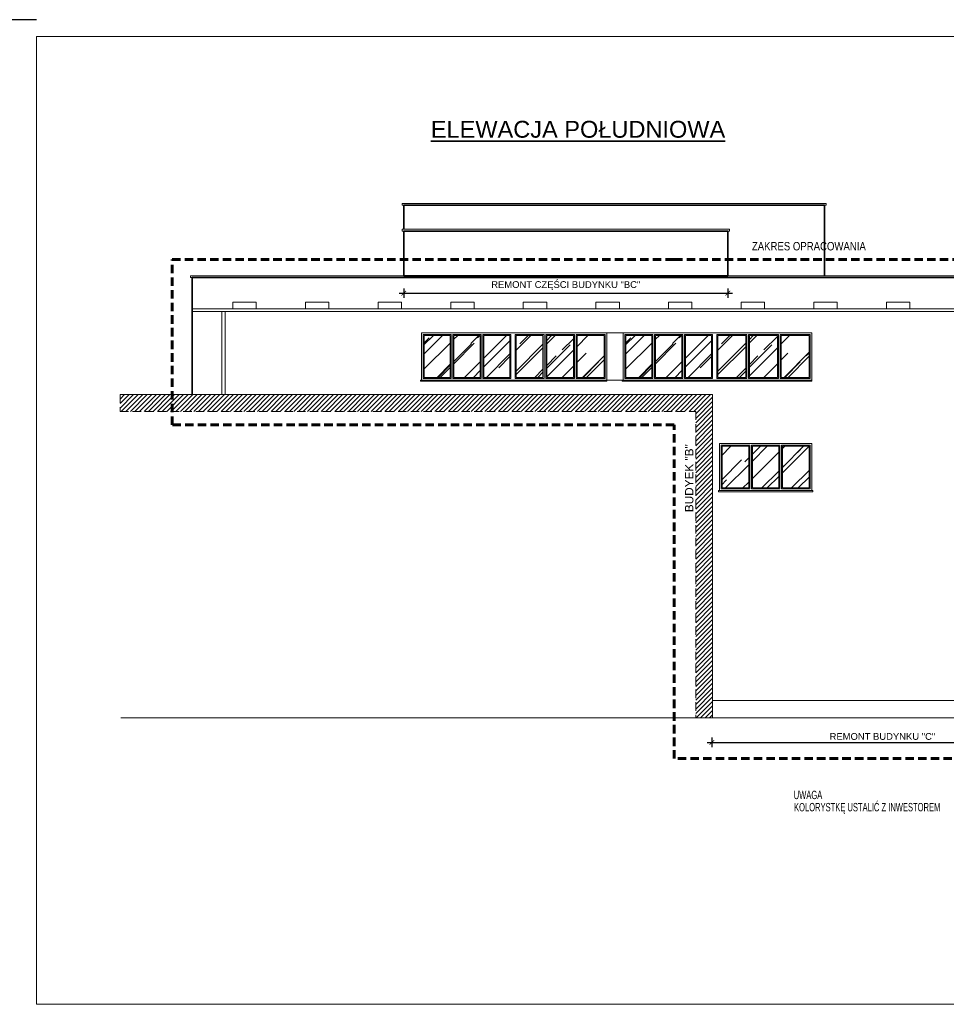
# Model space of a CAD drawing. Header units: millimetres. Extents: x -8040 to 8760, y -10081 to -7111.
# Tile 2 of 22: x -3590 to -842, y -10031 to -7111. Entities that reach past the tile are written whole.
import ezdxf

# ---------------------------------------------------------------- set-up
doc = ezdxf.new("R2010")
doc.units = ezdxf.units.MM
doc.linetypes.add('DASHED', pattern=[0.75, 0.5, -0.25])
doc.linetypes.add('DASHEDX2', pattern=[1.5, 1, -0.5])
for name, color, linetype, lineweight in [('!MARIUSZ', 220, 'Continuous', 35), ('BA_txs', 2, 'Continuous', 18), ('M_Ramki do druku', 7, 'Continuous', 18), ('M_Ramki rysunków', 2, 'Continuous', 18), ('M_Teksty duże', 3, 'Continuous', 35), ('PG_PRZERYWANE_ŚREDNIE', 1, 'DASHEDX2', 18), ('PG_SCHODY', 2, 'Continuous', 18), ('PG_SZRAF', 1, 'Continuous', 18), ('PG_WIDOKOWE_CIENKIE', 1, 'Continuous', 18), ('PG_WYMIARY', 1, 'Continuous', 18), ('PG_ŚCIANY_SŁUPY', 4, 'Continuous', 35), ('Wymiarowa zewnętrzna', 50, 'Continuous', 18)]:
    doc.layers.add(name, color=color, linetype=linetype, lineweight=lineweight)
doc.styles.add('BIKTS', font='bikromsw.shx', dxfattribs={"width": 0.85})
doc.styles.add('MCAD_TD', font='arial.ttf')
doc.styles.get("Standard").update_dxf_attribs({"font": 'arial.ttf'})
doc.dimstyles.new('Styl 50', dxfattribs={"dimscale": 0, "dimtxt": 12.5, "dimasz": 8, "dimexe": 17.5, "dimexo": 0, "dimgap": 5, "dimtad": 1, "dimdec": 1, "dimtxsty": 'Standard', "dimblk": 'ARCHTICK', "dimcen": 6, "dimdle": 8, "dimadec": 0, "dimazin": 0, "dimtfac": 1, "dimtdec": 1, "dimtmove": 1, "dimatfit": 3, "dimldrblk": 'ARCHTICK', "dimfxl": 17.5, "dimfxlon": 1, "dimarcsym": 0})

# ---------------------------------------------------------------- blocks, each defined once
blk = doc.blocks.new('_ArchTick')
at = {"color": 0, "linetype": 'ByBlock', "const_width": 0.15}
blk.add_lwpolyline([(-0.5, -0.5), (0.5, 0.5)], dxfattribs=at)
blk = doc.blocks.new('*D383')
at = {"layer": 'Defpoints', "color": 0, "transparency": 16777216}
for p in [(-2451.2, -7870.7), (-1490.2, -7870.7), (-1490.2, -7922)]:
    blk.add_point(p, dxfattribs=at)
at = {"layer": 'Wymiarowa zewnętrzna', "color": 0, "lineweight": -2, "transparency": 16777216}
for p, q in [((-2451.2, -7908), (-2451.2, -7936)), ((-1490.2, -7908), (-1490.2, -7936)), ((-2465.2, -7922), (-1476.2, -7922))]:
    blk.add_line(p, q, dxfattribs=at)
at = {"layer": 'Wymiarowa zewnętrzna', "color": 0, "lineweight": -2, "transparency": 16777216, "xscale": 14, "yscale": 14, "zscale": 14, "rotation": 180}
blk.add_blockref('_ArchTick', (-2451.2, -7922), dxfattribs=at)
at = {"layer": 'Wymiarowa zewnętrzna', "color": 0, "lineweight": -2, "transparency": 16777216, "xscale": 14, "yscale": 14, "zscale": 14}
blk.add_blockref('_ArchTick', (-1490.2, -7922), dxfattribs=at)
at = {"layer": 'Wymiarowa zewnętrzna', "color": 0, "lineweight": 0, "transparency": 16777216, "insert": (-1970.7, -7899.5), "char_height": 20, "attachment_point": 5}
blk.add_mtext('REMONT CZĘŚCI BUDYNKU "BC"', dxfattribs=at)
blk = doc.blocks.new('*D401')
at = {"layer": 'Defpoints', "color": 0, "transparency": 16777216}
for p in [(-1537.2, -9181.7), (-526.2, -9181.7), (-526.2, -9254.1)]:
    blk.add_point(p, dxfattribs=at)
at = {"layer": 'Wymiarowa zewnętrzna', "color": 0, "lineweight": -2, "transparency": 16777216}
for p, q in [((-1551.2, -9254.1), (-512.2, -9254.1)), ((-1537.2, -9240.1), (-1537.2, -9268.1)), ((-526.2, -9240.1), (-526.2, -9268.1))]:
    blk.add_line(p, q, dxfattribs=at)
at = {"layer": 'Wymiarowa zewnętrzna', "color": 0, "lineweight": -2, "transparency": 16777216, "xscale": 14, "yscale": 14, "zscale": 14, "rotation": 180}
blk.add_blockref('_ArchTick', (-1537.2, -9254.1), dxfattribs=at)
at = {"layer": 'Wymiarowa zewnętrzna', "color": 0, "lineweight": -2, "transparency": 16777216, "xscale": 14, "yscale": 14, "zscale": 14}
blk.add_blockref('_ArchTick', (-526.2, -9254.1), dxfattribs=at)
at = {"layer": 'Wymiarowa zewnętrzna', "color": 0, "lineweight": 0, "transparency": 16777216, "insert": (-1031.7, -9236.8), "char_height": 20, "attachment_point": 5}
blk.add_mtext('{\\C256;REMONT BUDYNKU "C" }', dxfattribs=at)

msp = doc.modelspace()

# ---------------------------------------------------------------- hatches: boundary and pattern name
at = {"layer": 'PG_SZRAF', "true_color": 0x000000}
h = msp.add_hatch(dxfattribs=at)
h.set_pattern_fill('AR-RROOF', color=18, scale=3, angle=45)
h.paths.add_polyline_path([(-1948.2, -8047.7), (-2027.2, -8047.7), (-2027.2, -8171.7), (-1948.2, -8171.7)])
h.paths.add_polyline_path([(-1857.2, -8047.7), (-1937.2, -8047.7), (-1937.2, -8171.7), (-1857.2, -8171.7)])
h.paths.add_polyline_path([(-2390.2, -8171.7), (-2313.2, -8171.7), (-2313.2, -8047.7), (-2390.2, -8047.7)])
h.paths.add_polyline_path([(-2302.2, -8171.7), (-2224.2, -8171.7), (-2224.2, -8047.7), (-2302.2, -8047.7)])
h.paths.add_polyline_path([(-2213.2, -8171.7), (-2136.2, -8171.7), (-2136.2, -8047.7), (-2213.2, -8047.7)])
h.paths.add_polyline_path([(-2038.2, -8047.7), (-2118.2, -8047.7), (-2118.2, -8171.7), (-2038.2, -8171.7)])
h = msp.add_hatch(dxfattribs=at)
h.set_pattern_fill('AR-RROOF', color=18, scale=3, angle=45)
h.set_pattern_definition([(45, (598, -9e-13), (64.65784, 172.4209), [1143, -152.4, 381, -76.2]), (45, (642.72, 98.6), (-125.544, 17.7809), [228.6, -25.146, 457.2, -57.15]), (45, (579.14, 72.74), (244.08336, 316.28462), [609.6, -106.68, 304.8, -76.2])])
h.paths.add_polyline_path([(-1426.2, -8171.7), (-1343.2, -8171.7), (-1343.2, -8047.7), (-1426.2, -8047.7)])
h.paths.add_polyline_path([(-1332.2, -8171.7), (-1249.2, -8171.7), (-1249.2, -8047.7), (-1332.2, -8047.7)])
h.paths.add_polyline_path([(-1792.2, -8171.7), (-1715.2, -8171.7), (-1715.2, -8047.7), (-1792.2, -8047.7)])
h.paths.add_polyline_path([(-1704.2, -8171.7), (-1626.2, -8171.7), (-1626.2, -8047.7), (-1704.2, -8047.7)])
h.paths.add_polyline_path([(-1615.2, -8171.7), (-1538.2, -8171.7), (-1538.2, -8047.7), (-1615.2, -8047.7)])
h.paths.add_polyline_path([(-1437.2, -8047.7), (-1520.2, -8047.7), (-1520.2, -8171.7), (-1437.2, -8171.7)])
h = msp.add_hatch(dxfattribs=at)
h.set_pattern_fill('ANSI31', color=18, scale=3)
h.paths.add_polyline_path([(-1535.2, -8222.7), (-3292.5, -8222.7), (-3292.5, -8272.7), (-1585.2, -8272.7), (-1585.2, -9181.7), (-1535.2, -9181.7)])
h = msp.add_hatch(dxfattribs=at)
h.set_pattern_fill('AR-RROOF', color=18, scale=3, angle=45)
h.set_pattern_definition([(45, (-2, 0), (64.65784, 172.4209), [1143, -152.4, 381, -76.2]), (45, (42.72, 98.6), (-125.544, 17.7809), [228.6, -25.146, 457.2, -57.15]), (45, (-20.86, 72.74), (244.08336, 316.28462), [609.6, -106.68, 304.8, -76.2])])
h.paths.add_polyline_path([(-1150.2, -8375.7), (-1223.2, -8375.7), (-1223.2, -8499.7), (-1150.2, -8499.7)], flags=17)
h.paths.add_polyline_path([(-1429.2, -8375.7), (-1509.2, -8375.7), (-1509.2, -8499.7), (-1429.2, -8499.7)])
h.paths.add_polyline_path([(-1418.2, -8499.7), (-1339.2, -8499.7), (-1339.2, -8375.7), (-1418.2, -8375.7)])
h.paths.add_polyline_path([(-1328.2, -8499.7), (-1248.2, -8499.7), (-1248.2, -8375.7), (-1328.2, -8375.7)])
h.paths.add_polyline_path([(-1223.2, -8499.7), (-1150.2, -8499.7), (-1150.2, -8375.7), (-1223.2, -8375.7)], flags=17)

# ---------------------------------------------------------------- linework, layer by layer
at = {"layer": '!MARIUSZ', "color": 18, "linetype": 'DASHED', "lineweight": 0, "ltscale": 50, "true_color": 0x000000}
msp.add_lwpolyline([(-3292.5, -8222.7), (-3292.5, -8272.7), (-1585.2, -8272.7), (-1585.2, -9181.7), (-1535.2, -9181.7)], dxfattribs=at)
at = {"layer": 'M_Ramki do druku', "color": 18, "lineweight": -2, "true_color": 0x000000}
msp.add_line((-3540, -7111), (-3840, -7111), dxfattribs=at)
at = {"layer": 'M_Ramki rysunków', "color": 18, "true_color": 0x000000}
msp.add_lwpolyline([(-3540, -10031), (-3540, -7161), (310, -7161), (310, -10031)], close=True, dxfattribs=at)
at = {"layer": 'PG_PRZERYWANE_ŚREDNIE', "color": 18, "lineweight": 60, "ltscale": 25, "true_color": 0x000000}
for points in [[(-1649.3, -8312.7), (-3137.9, -8312.7), (-3137.9, -7822.5), (-1649.3, -7822.5)], [(-1649.3, -7822.5), (-450.7, -7822.5), (-450.7, -9302.5), (-1649.3, -9302.5), (-1649.3, -8312.7)]]:
    msp.add_lwpolyline(points, dxfattribs=at)
at = {"layer": 'PG_SCHODY', "color": 18, "true_color": 0x000000}
msp.add_lwpolyline([(106.8, -9181.7), (-3290.3, -9181.7)], dxfattribs=at)
at = {"layer": 'PG_WIDOKOWE_CIENKIE', "color": 18, "true_color": 0x000000}
for p, q in [((-1664.8, -7870.7), (-2374.2, -7870.7)), ((-1664.8, -7875.7), (-2374.2, -7875.7)), ((-2990.7, -7976.1), (-2990.7, -8222.7)), ((-2980.7, -7976.1), (-2980.7, -8222.7)), ((-2398.2, -8179.7), (-2398.2, -8039.7)), ((-2398.2, -8039.7), (-1849.2, -8039.7)), ((-2393.2, -8174.7), (-2393.2, -8044.7)), ((-2390.2, -8171.7), (-2390.2, -8047.7)), ((-2390.2, -8047.7), (-2313.2, -8047.7)), ((-2313.2, -8171.7), (-2313.2, -8047.7)), ((-2310.2, -8174.7), (-2310.2, -8044.7)), ((-2305.2, -8174.7), (-2305.2, -8044.7)), ((-2305.2, -8044.7), (-2221.2, -8044.7)), ((-2302.2, -8171.7), (-2302.2, -8047.7)), ((-2302.2, -8047.7), (-2224.2, -8047.7)), ((-2224.2, -8171.7), (-2224.2, -8047.7)), ((-2221.2, -8174.7), (-2221.2, -8044.7)), ((-2216.2, -8044.7), (-2133.2, -8044.7)), ((-2216.2, -8174.7), (-2216.2, -8044.7)), ((-2213.2, -8047.7), (-2136.2, -8047.7)), ((-2213.2, -8171.7), (-2213.2, -8047.7)), ((-2136.2, -8171.7), (-2136.2, -8047.7)), ((-2133.2, -8174.7), (-2133.2, -8044.7)), ((-2121.2, -8044.7), (-2035.2, -8044.7)), ((-2121.2, -8174.7), (-2121.2, -8044.7)), ((-2118.2, -8047.7), (-2038.2, -8047.7)), ((-2118.2, -8171.7), (-2118.2, -8047.7)), ((-2038.2, -8047.7), (-2038.2, -8171.7)), ((-2035.2, -8044.7), (-2035.2, -8174.7)), ((-1945.2, -8044.7), (-2030.2, -8044.7)), ((-2030.2, -8174.7), (-2030.2, -8044.7)), ((-1948.2, -8047.7), (-2027.2, -8047.7)), ((-2027.2, -8171.7), (-2027.2, -8047.7)), ((-1948.2, -8171.7), (-1948.2, -8047.7)), ((-1945.2, -8174.7), (-1945.2, -8044.7)), ((-1940.2, -8174.7), (-1940.2, -8044.7)), ((-1937.2, -8171.7), (-1937.2, -8047.7)), ((-1857.2, -8047.7), (-1937.2, -8047.7)), ((-1857.2, -8171.7), (-1857.2, -8047.7)), ((-1854.2, -8174.7), (-1854.2, -8044.7)), ((-1849.2, -8039.7), (-1849.2, -8179.7)), ((-1800.2, -8179.7), (-1800.2, -8039.7)), ((-1800.2, -8039.7), (-1241.2, -8039.7)), ((-1795.2, -8174.7), (-1795.2, -8044.7)), ((-1792.2, -8171.7), (-1792.2, -8047.7)), ((-1792.2, -8047.7), (-1715.2, -8047.7)), ((-1715.2, -8171.7), (-1715.2, -8047.7)), ((-1712.2, -8174.7), (-1712.2, -8044.7)), ((-1707.2, -8174.7), (-1707.2, -8044.7)), ((-1707.2, -8044.7), (-1623.2, -8044.7)), ((-1704.2, -8171.7), (-1704.2, -8047.7)), ((-1704.2, -8047.7), (-1626.2, -8047.7)), ((-1626.2, -8171.7), (-1626.2, -8047.7)), ((-1623.2, -8174.7), (-1623.2, -8044.7)), ((-1618.2, -8044.7), (-1535.2, -8044.7)), ((-1618.2, -8174.7), (-1618.2, -8044.7)), ((-1615.2, -8047.7), (-1538.2, -8047.7)), ((-1615.2, -8171.7), (-1615.2, -8047.7)), ((-1538.2, -8171.7), (-1538.2, -8047.7)), ((-1535.2, -8174.7), (-1535.2, -8044.7)), ((-1523.2, -8044.7), (-1434.2, -8044.7)), ((-1523.2, -8174.7), (-1523.2, -8044.7)), ((-1520.2, -8047.7), (-1437.2, -8047.7)), ((-1520.2, -8171.7), (-1520.2, -8047.7)), ((-1437.2, -8047.7), (-1437.2, -8171.7)), ((-1434.2, -8044.7), (-1434.2, -8174.7)), ((-1340.2, -8044.7), (-1429.2, -8044.7)), ((-1429.2, -8174.7), (-1429.2, -8044.7)), ((-1343.2, -8047.7), (-1426.2, -8047.7)), ((-1426.2, -8171.7), (-1426.2, -8047.7)), ((-1343.2, -8171.7), (-1343.2, -8047.7)), ((-1340.2, -8174.7), (-1340.2, -8044.7)), ((-1335.2, -8174.7), (-1335.2, -8044.7)), ((-1332.2, -8171.7), (-1332.2, -8047.7)), ((-1249.2, -8047.7), (-1332.2, -8047.7)), ((-1249.2, -8171.7), (-1249.2, -8047.7)), ((-1246.2, -8174.7), (-1246.2, -8044.7)), ((-1241.2, -8039.7), (-1241.2, -8179.7)), ((-2310.2, -8174.7), (-2393.2, -8174.7)), ((-2313.2, -8171.7), (-2390.2, -8171.7)), ((-2221.2, -8174.7), (-2305.2, -8174.7)), ((-2224.2, -8171.7), (-2302.2, -8171.7)), ((-2133.2, -8174.7), (-2216.2, -8174.7)), ((-2136.2, -8171.7), (-2213.2, -8171.7)), ((-2035.2, -8174.7), (-2121.2, -8174.7)), ((-2038.2, -8171.7), (-2118.2, -8171.7)), ((-2030.2, -8174.7), (-1945.2, -8174.7)), ((-2027.2, -8171.7), (-1948.2, -8171.7)), ((-1940.2, -8174.7), (-1854.2, -8174.7)), ((-1937.2, -8171.7), (-1857.2, -8171.7)), ((-1712.2, -8174.7), (-1795.2, -8174.7)), ((-1715.2, -8171.7), (-1792.2, -8171.7)), ((-1623.2, -8174.7), (-1707.2, -8174.7)), ((-1626.2, -8171.7), (-1704.2, -8171.7)), ((-1535.2, -8174.7), (-1618.2, -8174.7)), ((-1538.2, -8171.7), (-1615.2, -8171.7)), ((-1434.2, -8174.7), (-1523.2, -8174.7)), ((-1437.2, -8171.7), (-1520.2, -8171.7)), ((-1429.2, -8174.7), (-1340.2, -8174.7)), ((-1426.2, -8171.7), (-1343.2, -8171.7)), ((-1335.2, -8174.7), (-1246.2, -8174.7)), ((-1332.2, -8171.7), (-1249.2, -8171.7)), ((-2023.2, -8179.7), (-2398.2, -8179.7)), ((-1422.2, -8179.7), (-1800.2, -8179.7)), ((-1515.2, -8507.7), (-1515.2, -8367.7)), ((-1515.2, -8367.7), (-1241.2, -8367.7)), ((-1510.2, -8502.7), (-1510.2, -8372.7)), ((-1507.2, -8499.7), (-1507.2, -8375.7)), ((-1507.2, -8375.7), (-1428.2, -8375.7)), ((-1428.2, -8499.7), (-1428.2, -8375.7)), ((-1425.2, -8502.7), (-1425.2, -8372.7)), ((-1420.2, -8502.7), (-1420.2, -8372.7)), ((-1420.2, -8372.7), (-1336.2, -8372.7)), ((-1417.2, -8499.7), (-1417.2, -8375.7)), ((-1417.2, -8375.7), (-1339.2, -8375.7)), ((-1339.2, -8499.7), (-1339.2, -8375.7)), ((-1336.2, -8502.7), (-1336.2, -8372.7)), ((-1331.2, -8372.7), (-1246.2, -8372.7)), ((-1331.2, -8502.7), (-1331.2, -8372.7)), ((-1328.2, -8375.7), (-1249.2, -8375.7)), ((-1328.2, -8499.7), (-1328.2, -8375.7)), ((-1249.2, -8499.7), (-1249.2, -8375.7)), ((-1246.2, -8502.7), (-1246.2, -8372.7)), ((-1241.2, -8367.7), (-1241.2, -8507.7)), ((-1241.2, -8507.7), (-1515.2, -8507.7)), ((-1425.2, -8502.7), (-1510.2, -8502.7)), ((-1428.2, -8499.7), (-1507.2, -8499.7)), ((-1336.2, -8502.7), (-1420.2, -8502.7)), ((-1339.2, -8499.7), (-1417.2, -8499.7)), ((-1246.2, -8502.7), (-1331.2, -8502.7)), ((-1249.2, -8499.7), (-1328.2, -8499.7))]:
    msp.add_line(p, q, dxfattribs=at)
for points in [[(-2451.2, -7655.7), (-2456.2, -7655.7), (-2456.2, -7660.7), (-2451.2, -7660.7)], [(-1198.1, -7655.7), (-2451.2, -7655.7)], [(-1198.1, -7660.7), (-2451.2, -7660.7)], [(-1198.1, -7655.7), (-1198.1, -7660.7)], [(-3083.2, -7870.7), (-554.2, -7870.7)], [(-3083.2, -7870.7), (-3083.2, -7875.7)], [(-3083.2, -7875.7), (-554.2, -7875.7)], [(-3078.2, -7968.6), (-554.2, -7968.6)], [(-3078.2, -7976.1), (-554.2, -7976.1)], [(-2310.2, -8044.7), (-2393.2, -8044.7)], [(-1940.2, -8044.7), (-1854.2, -8044.7)], [(-1712.2, -8044.7), (-1795.2, -8044.7)], [(-1335.2, -8044.7), (-1246.2, -8044.7)], [(-1535.2, -9181.7), (-1535.2, -8222.7), (-3292.5, -8222.7)], [(-1425.2, -8372.7), (-1510.2, -8372.7)], [(-656.7, -9129.7), (-1535.2, -9129.7)]]:
    msp.add_lwpolyline(points, dxfattribs=at)
for points in [[(-1485.2, -7732.7), (-2456.2, -7732.7), (-2456.2, -7737.7), (-1485.2, -7737.7)], [(-2957.9, -7948.3), (-2888.4, -7948.3), (-2888.4, -7968.6), (-2957.9, -7968.6)], [(-2742.6, -7948.3), (-2673, -7948.3), (-2673, -7968.6), (-2742.6, -7968.6)], [(-2527.3, -7948.3), (-2457.7, -7948.3), (-2457.7, -7968.6), (-2527.3, -7968.6)], [(-2311.9, -7948.3), (-2242.4, -7948.3), (-2242.4, -7968.6), (-2311.9, -7968.6)], [(-2096.6, -7948.3), (-2027, -7948.3), (-2027, -7968.6), (-2096.6, -7968.6)], [(-1881.3, -7948.3), (-1811.7, -7948.3), (-1811.7, -7968.6), (-1881.3, -7968.6)], [(-1596.4, -7948.3), (-1665.9, -7948.3), (-1665.9, -7968.6), (-1596.4, -7968.6)], [(-1381, -7948.3), (-1450.6, -7948.3), (-1450.6, -7968.6), (-1381, -7968.6)], [(-1165.7, -7948.3), (-1235.3, -7948.3), (-1235.3, -7968.6), (-1165.7, -7968.6)], [(-950.4, -7948.3), (-1019.9, -7948.3), (-1019.9, -7968.6), (-950.4, -7968.6)], [(-1849.2, -8039.7), (-1800.2, -8039.7), (-1800.2, -8179.7), (-1849.2, -8179.7)], [(-1849.2, -8179.7), (-1849.2, -8182.7), (-2401.2, -8182.7), (-2401.2, -8179.7)], [(-1241.2, -8179.7), (-1241.2, -8182.7), (-1803.2, -8182.7), (-1803.2, -8179.7)], [(-1238.2, -8507.7), (-1238.2, -8510.7), (-1518.2, -8510.7), (-1518.2, -8507.7)]]:
    msp.add_lwpolyline(points, close=True, dxfattribs=at)
at = {"layer": 'PG_WYMIARY', "color": 18, "true_color": 0x000000}
for points in [[(-2134.2, -8039.7), (-2120.2, -8039.7)], [(-1536.2, -8039.7), (-1522.2, -8039.7)]]:
    msp.add_lwpolyline(points, dxfattribs=at)
at = {"layer": 'PG_ŚCIANY_SŁUPY', "color": 18, "true_color": 0x000000}
msp.add_line((-1203.1, -7660.7), (-1203.1, -7870.7), dxfattribs=at)
for points in [[(-2451.2, -7660.7), (-2451.2, -7732.7)], [(-2451.2, -7660.7), (-1203.1, -7660.7)], [(-2451.2, -7737.7), (-2451.2, -7870.7)], [(-2451.2, -7870.7), (-1490.2, -7870.7), (-1490.2, -7737.7)], [(-1490.2, -7737.7), (-2451.2, -7737.7)], [(-3078.2, -7875.7), (-3078.2, -8222.7)], [(-554.2, -7875.7), (-3078.2, -7875.7)]]:
    msp.add_lwpolyline(points, dxfattribs=at)

# ---------------------------------------------------------------- texts
at = {"layer": 'BA_txs', "color": 18, "true_color": 0x000000, "style": 'BIKTS'}
for s, width, p in [('ZAKRES OPRACOWANIA', 0.85, (-1418.8, -7795.2)), ('UWAGA', 0.65, (-1294.8, -9422.4)), ('KOLORYSTKĘ USTALIĆ Z INWESTOREM', 0.65, (-1293.8, -9458.8))]:
    msp.add_text(s, height=25, dxfattribs=dict(at, width=width)).set_placement(p)
at = {"layer": 'BA_txs', "color": 18, "true_color": 0x000000, "insert": (-1617.2, -8571.5), "char_height": 25, "attachment_point": 1, "rotation": 90}
msp.add_mtext_dynamic_manual_height_columns('BUDYEK "B"', width=398.159, gutter_width=12.5, heights=[0], dxfattribs=at)
at = {"layer": 'M_Teksty duże', "color": 18, "true_color": 0x000000, "style": 'MCAD_TD'}
msp.add_text('%%UELEWACJA POŁUDNIOWA', height=50, dxfattribs=at).set_placement((-2370.9, -7461))

# ---------------------------------------------------------------- dimensions: what is measured, and where the dimension line sits
at = {"layer": 'Wymiarowa zewnętrzna', "color": 18, "lineweight": 0, "true_color": 0x000000}
for base, p1, p2, text, picture, middle in [((-1490.2, -7922), (-2451.2, -7870.7), (-1490.2, -7870.7), 'REMONT CZĘŚCI BUDYNKU "BC"', '*D383', (-1970.7, -7899.5)), ((-526.2, -9254.1), (-1537.2, -9181.7), (-526.2, -9181.7), '{\\C256;REMONT BUDYNKU "C" }', '*D401', (-1031.7, -9236.8))]:
    dim = msp.add_linear_dim(base=base, p1=p1, p2=p2, text=text, dimstyle='Styl 50', override={"dimscale": 1, "dimtxt": 20, "dimasz": 14, "dimexe": 14, "dimgap": 7, "dimdec": 0, "dimdle": 14, "dimtix": 1, "dimfxl": 14}, dxfattribs=at)
    dim.commit()
    dim.dimension.update_dxf_attribs({"geometry": picture, "text_midpoint": middle})

doc.saveas('drawing.dxf')
